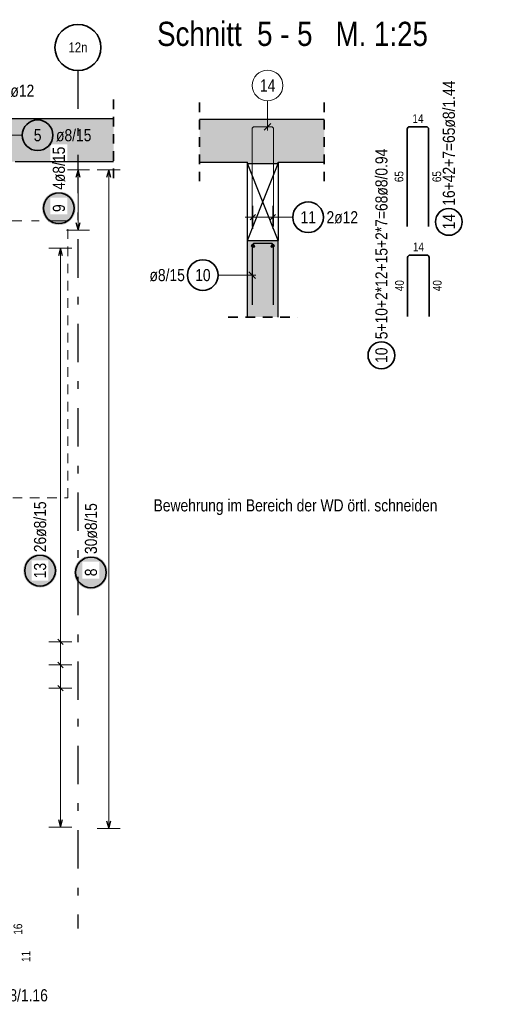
# Model space of a CAD drawing. Header units: millimetres. Extents: x -20 to 91, y -4 to 50.
# Tile 5 of 41: x 10 to 16, y 13 to 26. Entities that reach past the tile are written whole.
import ezdxf
from ezdxf.enums import TextEntityAlignment as Align

# ---------------------------------------------------------------- set-up
doc = ezdxf.new("R2010")
doc.units = ezdxf.units.MM
for name, pattern in [('DASHDOT', [1, 0.5, -0.25, 0, -0.25]), ('DASHDOTX2', [2, 1, -0.5, 0, -0.5]), ('HIDDEN', [0.375, 0.25, -0.125])]:
    doc.linetypes.add(name, pattern=pattern)
for name, color, linetype, lineweight in [('Achsen', 7, 'Continuous', 20), ('Bewehrung', 7, 'Continuous', 20), ('nplo Bewehrung', 7, 'Continuous', 20), ('Schraffuren', 7, 'Continuous', 20)]:
    doc.layers.add(name, color=color, linetype=linetype, lineweight=lineweight)
doc.styles.add('Arial Narrow', font='ARIALN.TTF')

msp = doc.modelspace()

# ---------------------------------------------------------------- hatches: boundary and pattern name
at = {"lineweight": 25, "true_color": 0xffffff}
for points in [[(10.446666, 23.84653), (10.446532, 23.854208), (10.44613, 23.861876), (10.445461, 23.869526), (10.444525, 23.877148), (10.443323, 23.884733), (10.441858, 23.892271), (10.440131, 23.899753), (10.438143, 23.90717), (10.435898, 23.914514), (10.433398, 23.921774), (10.430646, 23.928944), (10.427646, 23.936012), (10.4244, 23.942972), (10.420914, 23.949814), (10.417191, 23.95653), (10.413236, 23.963112), (10.409054, 23.969552), (10.404649, 23.975843), (10.400028, 23.981976), (10.395196, 23.987943), (10.390158, 23.993739), (10.38492, 23.999355), (10.379491, 24.004785), (10.373874, 24.010022), (10.368079, 24.01506), (10.362111, 24.019892), (10.355978, 24.024514), (10.349688, 24.028918), (10.343248, 24.033101), (10.336666, 24.037056), (10.329949, 24.040779), (10.323107, 24.044265), (10.316148, 24.04751), (10.309079, 24.05051), (10.30191, 24.053262), (10.294649, 24.055762), (10.287306, 24.058008), (10.279889, 24.059995), (10.272406, 24.061723), (10.264868, 24.063188), (10.257284, 24.064389), (10.249662, 24.065325), (10.242012, 24.065994), (10.234344, 24.066396), (10.226666, 24.06653), (10.218988, 24.066396), (10.211319, 24.065994), (10.203669, 24.065325), (10.196048, 24.064389), (10.188463, 24.063188), (10.180925, 24.061723), (10.173443, 24.059995), (10.166026, 24.058008), (10.158682, 24.055762), (10.151421, 24.053262), (10.144252, 24.05051), (10.137184, 24.04751), (10.130224, 24.044265), (10.123382, 24.040779), (10.116666, 24.037056), (10.110084, 24.033101), (10.103643, 24.028918), (10.097353, 24.024514), (10.09122, 24.019892), (10.085252, 24.01506), (10.079457, 24.010022), (10.073841, 24.004785), (10.068411, 23.999355), (10.063174, 23.993739), (10.058136, 23.987943), (10.053303, 23.981976), (10.048682, 23.975843), (10.044277, 23.969552), (10.040095, 23.963112), (10.03614, 23.95653), (10.032417, 23.949814), (10.028931, 23.942972), (10.025686, 23.936012), (10.022685, 23.928944), (10.019933, 23.921774), (10.017433, 23.914514), (10.015188, 23.90717), (10.013201, 23.899753), (10.011473, 23.892271), (10.010008, 23.884733), (10.008807, 23.877148), (10.007871, 23.869526), (10.007202, 23.861876), (10.0068, 23.854208), (10.006666, 23.84653), (10.0068, 23.838852), (10.007202, 23.831184), (10.007871, 23.823534), (10.008807, 23.815912), (10.010008, 23.808327), (10.011473, 23.800789), (10.013201, 23.793307), (10.015188, 23.78589), (10.017433, 23.778546), (10.019933, 23.771286), (10.022685, 23.764117), (10.025686, 23.757048), (10.028931, 23.750088), (10.032417, 23.743246), (10.03614, 23.73653), (10.040095, 23.729948), (10.044277, 23.723508), (10.048682, 23.717217), (10.053303, 23.711085), (10.058136, 23.705117), (10.063174, 23.699321), (10.068411, 23.693705), (10.073841, 23.688275), (10.079457, 23.683038), (10.085252, 23.678), (10.09122, 23.673168), (10.097353, 23.668546), (10.103643, 23.664142), (10.110084, 23.659959), (10.116666, 23.656004), (10.123382, 23.652282), (10.130224, 23.648795), (10.137184, 23.64555), (10.144252, 23.64255), (10.151421, 23.639798), (10.158682, 23.637298), (10.166026, 23.635052), (10.173443, 23.633065), (10.180925, 23.631338), (10.188463, 23.629872), (10.196048, 23.628671), (10.203669, 23.627735), (10.211319, 23.627066), (10.218988, 23.626664), (10.226666, 23.62653), (10.234344, 23.626664), (10.242012, 23.627066), (10.249662, 23.627735), (10.257284, 23.628671), (10.264868, 23.629872), (10.272406, 23.631338), (10.279889, 23.633065), (10.287306, 23.635052), (10.294649, 23.637298), (10.30191, 23.639798), (10.309079, 23.64255), (10.316148, 23.64555), (10.323107, 23.648795), (10.329949, 23.652282), (10.336666, 23.656004), (10.343248, 23.659959), (10.349688, 23.664142), (10.355978, 23.668546), (10.362111, 23.673168), (10.368079, 23.678), (10.373874, 23.683038), (10.379491, 23.688275), (10.38492, 23.693705), (10.390158, 23.699321), (10.395196, 23.705117), (10.400028, 23.711085), (10.404649, 23.717217), (10.409054, 23.723508), (10.413236, 23.729948), (10.417191, 23.73653), (10.420914, 23.743246), (10.4244, 23.750088), (10.427646, 23.757048), (10.430646, 23.764117), (10.433398, 23.771286), (10.435898, 23.778546), (10.438143, 23.78589), (10.440131, 23.793307), (10.441858, 23.800789), (10.443323, 23.808327), (10.444525, 23.815912), (10.445461, 23.823534), (10.44613, 23.831184)], [(10.865035, 19.100283), (10.864901, 19.107961), (10.864499, 19.115629), (10.863829, 19.123279), (10.862894, 19.130901), (10.861692, 19.138485), (10.860227, 19.146023), (10.8585, 19.153506), (10.856512, 19.160923), (10.854267, 19.168267), (10.851767, 19.175527), (10.849015, 19.182696), (10.846015, 19.189765), (10.842769, 19.196724), (10.839283, 19.203567), (10.83556, 19.210283), (10.831605, 19.216865), (10.827423, 19.223305), (10.823018, 19.229596), (10.818397, 19.235728), (10.813564, 19.241696), (10.808527, 19.247492), (10.803289, 19.253108), (10.797859, 19.258538), (10.792243, 19.263775), (10.786448, 19.268813), (10.78048, 19.273645), (10.774347, 19.278267), (10.768057, 19.282671), (10.761617, 19.286853), (10.755035, 19.290808), (10.748318, 19.294531), (10.741476, 19.298018), (10.734517, 19.301263), (10.727448, 19.304263), (10.720279, 19.307015), (10.713018, 19.309515), (10.705675, 19.31176), (10.698257, 19.313748), (10.690775, 19.315475), (10.683237, 19.316941), (10.675653, 19.318142), (10.668031, 19.319078), (10.660381, 19.319747), (10.652713, 19.320149), (10.645035, 19.320283), (10.637357, 19.320149), (10.629688, 19.319747), (10.622038, 19.319078), (10.614417, 19.318142), (10.606832, 19.316941), (10.599294, 19.315475), (10.591812, 19.313748), (10.584394, 19.31176), (10.577051, 19.309515), (10.56979, 19.307015), (10.562621, 19.304263), (10.555553, 19.301263), (10.548593, 19.298018), (10.541751, 19.294531), (10.535035, 19.290808), (10.528452, 19.286853), (10.522012, 19.282671), (10.515722, 19.278267), (10.509589, 19.273645), (10.503621, 19.268813), (10.497826, 19.263775), (10.49221, 19.258538), (10.48678, 19.253108), (10.481543, 19.247492), (10.476505, 19.241696), (10.471672, 19.235728), (10.467051, 19.229596), (10.462646, 19.223305), (10.458464, 19.216865), (10.454509, 19.210283), (10.450786, 19.203567), (10.4473, 19.196724), (10.444055, 19.189765), (10.441054, 19.182696), (10.438302, 19.175527), (10.435802, 19.168267), (10.433557, 19.160923), (10.43157, 19.153506), (10.429842, 19.146023), (10.428377, 19.138485), (10.427176, 19.130901), (10.42624, 19.123279), (10.425571, 19.115629), (10.425169, 19.107961), (10.425035, 19.100283), (10.425169, 19.092605), (10.425571, 19.084936), (10.42624, 19.077287), (10.427176, 19.069665), (10.428377, 19.06208), (10.429842, 19.054542), (10.43157, 19.04706), (10.433557, 19.039643), (10.435802, 19.032299), (10.438302, 19.025038), (10.441054, 19.017869), (10.444055, 19.010801), (10.4473, 19.003841), (10.450786, 18.996999), (10.454509, 18.990283), (10.458464, 18.983701), (10.462646, 18.97726), (10.467051, 18.97097), (10.471672, 18.964837), (10.476505, 18.95887), (10.481543, 18.953074), (10.48678, 18.947458), (10.49221, 18.942028), (10.497826, 18.936791), (10.503621, 18.931753), (10.509589, 18.92692), (10.515722, 18.922299), (10.522012, 18.917895), (10.528452, 18.913712), (10.535035, 18.909757), (10.541751, 18.906034), (10.548593, 18.902548), (10.555553, 18.899303), (10.562621, 18.896302), (10.56979, 18.89355), (10.577051, 18.89105), (10.584394, 18.888805), (10.591812, 18.886818), (10.599294, 18.88509), (10.606832, 18.883625), (10.614417, 18.882424), (10.622038, 18.881488), (10.629688, 18.880819), (10.637357, 18.880417), (10.645035, 18.880283), (10.652713, 18.880417), (10.660381, 18.880819), (10.668031, 18.881488), (10.675653, 18.882424), (10.683237, 18.883625), (10.690775, 18.88509), (10.698257, 18.886818), (10.705675, 18.888805), (10.713018, 18.89105), (10.720279, 18.89355), (10.727448, 18.896302), (10.734517, 18.899303), (10.741476, 18.902548), (10.748318, 18.906034), (10.755035, 18.909757), (10.761617, 18.913712), (10.768057, 18.917895), (10.774347, 18.922299), (10.78048, 18.92692), (10.786448, 18.931753), (10.792243, 18.936791), (10.797859, 18.942028), (10.803289, 18.947458), (10.808527, 18.953074), (10.813564, 18.95887), (10.818397, 18.964837), (10.823018, 18.97097), (10.827423, 18.97726), (10.831605, 18.983701), (10.83556, 18.990283), (10.839283, 18.996999), (10.842769, 19.003841), (10.846015, 19.010801), (10.849015, 19.017869), (10.851767, 19.025038), (10.854267, 19.032299), (10.856512, 19.039643), (10.8585, 19.04706), (10.860227, 19.054542), (10.861692, 19.06208), (10.862894, 19.069665), (10.863829, 19.077287), (10.864499, 19.084936)]]:
    msp.add_hatch(color=7, dxfattribs=at).paths.add_polyline_path(points)
at = {"layer": 'Bewehrung', "lineweight": 25, "true_color": 0xffffff}
msp.add_hatch(color=7, dxfattribs=at).paths.add_polyline_path([(10.201528, 19.12335), (10.201394, 19.131028), (10.200992, 19.138696), (10.200323, 19.146346), (10.199387, 19.153968), (10.198186, 19.161552), (10.196721, 19.16909), (10.194993, 19.176573), (10.193006, 19.18399), (10.190761, 19.191333), (10.188261, 19.198594), (10.185509, 19.205763), (10.182508, 19.212832), (10.179263, 19.219791), (10.175777, 19.226633), (10.172054, 19.23335), (10.168099, 19.239932), (10.163916, 19.246372), (10.159512, 19.252663), (10.154891, 19.258795), (10.150058, 19.264763), (10.14502, 19.270558), (10.139783, 19.276175), (10.134353, 19.281605), (10.128737, 19.286842), (10.122941, 19.29188), (10.116974, 19.296712), (10.110841, 19.301333), (10.104551, 19.305738), (10.09811, 19.30992), (10.091528, 19.313875), (10.084812, 19.317598), (10.07797, 19.321084), (10.07101, 19.32433), (10.063942, 19.32733), (10.056773, 19.330082), (10.049512, 19.332582), (10.042168, 19.334827), (10.034751, 19.336815), (10.027269, 19.338542), (10.019731, 19.340007), (10.012146, 19.341209), (10.004524, 19.342145), (9.996875, 19.342814), (9.989206, 19.343216), (9.981528, 19.34335), (9.97385, 19.343216), (9.966182, 19.342814), (9.958532, 19.342145), (9.95091, 19.341209), (9.943326, 19.340007), (9.935788, 19.338542), (9.928305, 19.336815), (9.920888, 19.334827), (9.913544, 19.332582), (9.906284, 19.330082), (9.899115, 19.32733), (9.892046, 19.32433), (9.885087, 19.321084), (9.878244, 19.317598), (9.871528, 19.313875), (9.864946, 19.30992), (9.858506, 19.305738), (9.852215, 19.301333), (9.846083, 19.296712), (9.840115, 19.29188), (9.834319, 19.286842), (9.828703, 19.281605), (9.823273, 19.276175), (9.818036, 19.270558), (9.812998, 19.264763), (9.808166, 19.258795), (9.803544, 19.252663), (9.79914, 19.246372), (9.794958, 19.239932), (9.791003, 19.23335), (9.78728, 19.226633), (9.783794, 19.219791), (9.780548, 19.212832), (9.777548, 19.205763), (9.774796, 19.198594), (9.772296, 19.191333), (9.770051, 19.18399), (9.768063, 19.176573), (9.766336, 19.16909), (9.76487, 19.161552), (9.763669, 19.153968), (9.762733, 19.146346), (9.762064, 19.138696), (9.761662, 19.131028), (9.761528, 19.12335), (9.761662, 19.115672), (9.762064, 19.108003), (9.762733, 19.100353), (9.763669, 19.092732), (9.76487, 19.085147), (9.766336, 19.077609), (9.768063, 19.070127), (9.770051, 19.06271), (9.772296, 19.055366), (9.774796, 19.048105), (9.777548, 19.040936), (9.780548, 19.033868), (9.783794, 19.026908), (9.78728, 19.020066), (9.791003, 19.01335), (9.794958, 19.006768), (9.79914, 19.000327), (9.803544, 18.994037), (9.808166, 18.987904), (9.812998, 18.981936), (9.818036, 18.976141), (9.823273, 18.970525), (9.828703, 18.965095), (9.834319, 18.959858), (9.840115, 18.95482), (9.846083, 18.949987), (9.852215, 18.945366), (9.858506, 18.940961), (9.864946, 18.936779), (9.871528, 18.932824), (9.878244, 18.929101), (9.885087, 18.925615), (9.892046, 18.92237), (9.899115, 18.919369), (9.906284, 18.916617), (9.913544, 18.914117), (9.920888, 18.911872), (9.928305, 18.909885), (9.935788, 18.908157), (9.943326, 18.906692), (9.95091, 18.905491), (9.958532, 18.904555), (9.966182, 18.903886), (9.97385, 18.903484), (9.981528, 18.90335), (9.989206, 18.903484), (9.996875, 18.903886), (10.004524, 18.904555), (10.012146, 18.905491), (10.019731, 18.906692), (10.027269, 18.908157), (10.034751, 18.909885), (10.042168, 18.911872), (10.049512, 18.914117), (10.056773, 18.916617), (10.063942, 18.919369), (10.07101, 18.92237), (10.07797, 18.925615), (10.084812, 18.929101), (10.091528, 18.932824), (10.09811, 18.936779), (10.104551, 18.940961), (10.110841, 18.945366), (10.116974, 18.949987), (10.122941, 18.95482), (10.128737, 18.959858), (10.134353, 18.965095), (10.139783, 18.970525), (10.14502, 18.976141), (10.150058, 18.981936), (10.154891, 18.987904), (10.159512, 18.994037), (10.163916, 19.000327), (10.168099, 19.006768), (10.172054, 19.01335), (10.175777, 19.020066), (10.179263, 19.026908), (10.182508, 19.033868), (10.185509, 19.040936), (10.188261, 19.048105), (10.190761, 19.055366), (10.193006, 19.06271), (10.194993, 19.070127), (10.196721, 19.077609), (10.198186, 19.085147), (10.199387, 19.092732), (10.200323, 19.100353), (10.200992, 19.108003)])
at = {"layer": 'Schraffuren', "lineweight": 13, "true_color": 0xd7ffd7}
for points in [[(2.649973, 24.453732), (10.940021, 24.453732), (10.940021, 25.013732), (2.649973, 25.013732)], [(13.6875, 24.447742), (13.6875, 25.007742), (12.061542, 25.007742), (12.061542, 24.447742)], [(13.086155, 24.42773), (13.086155, 24.44773), (12.686155, 24.44773), (12.686155, 24.42773)], [(12.686155, 22.427144), (13.086155, 22.427144), (13.086155, 23.42773), (12.686155, 23.42773)]]:
    msp.add_hatch(color=254, dxfattribs=at).paths.add_polyline_path(points)

# ---------------------------------------------------------------- linework, layer by layer
at = {"color": 2, "linetype": 'HIDDEN', "lineweight": 35, "ltscale": 0.5}
for p, q in [((10.940021, 25.263732), (10.940021, 24.203732)), ((12.061542, 24.197742), (12.061542, 25.257742)), ((13.6875, 24.197742), (13.6875, 25.257742)), ((12.436155, 22.427144), (13.336155, 22.427144))]:
    msp.add_line(p, q, dxfattribs=at)
at = {"color": 9, "linetype": 'Continuous', "lineweight": 0, "ltscale": 0.5}
for p, q in [((12.947372, 25.246203), (12.947372, 24.857742)), ((12.994155, 24.907742), (12.778155, 24.907742)), ((12.903178, 24.863548), (12.991566, 24.951936)), ((12.746155, 24.875742), (12.746155, 23.607742)), ((13.026155, 23.607742), (13.026155, 24.875742))]:
    msp.add_line(p, q, dxfattribs=at)
at = {"color": 2, "linetype": 'Continuous', "lineweight": 35, "ltscale": 0.5}
for p, q in [((15.015663, 24.907754), (14.799663, 24.907754)), ((14.767663, 24.875754), (14.767663, 23.607754)), ((15.047663, 23.607754), (15.047663, 24.875754)), ((15.021463, 23.236654), (14.805536, 23.236654)), ((14.773536, 23.204654), (14.773536, 22.436654)), ((15.05347, 22.436654), (15.053463, 23.204654))]:
    msp.add_line(p, q, dxfattribs=at)
at = {"color": 3, "linetype": 'Continuous', "lineweight": 25}
for p, q in [((12.686155, 23.42773), (12.686155, 24.447742)), ((13.086155, 24.44773), (13.086155, 23.42773))]:
    msp.add_line(p, q, dxfattribs=at)
at = {"color": 5, "linetype": 'Continuous', "lineweight": 18, "ltscale": 0.5}
for p, q in [((10.626666, 24.345717), (10.326666, 24.345717)), ((10.476666, 23.561718), (10.476666, 24.345717)), ((11.026666, 24.34572), (10.726666, 24.34572)), ((10.876666, 24.34572), (10.876666, 15.761726)), ((12.756155, 23.579045), (12.756155, 23.879045)), ((13.016155, 23.579045), (13.016155, 23.879045)), ((13.116155, 23.729045), (12.656155, 23.729045)), ((13.276175, 23.729045), (13.116155, 23.729045)), ((10.326666, 23.561718), (10.626666, 23.561718)), ((12.303241, 22.975108), (12.796228, 22.975108)), ((10.726666, 15.761726), (11.026666, 15.761726))]:
    msp.add_line(p, q, dxfattribs=at)
at = {"color": 3, "linetype": 'Continuous', "lineweight": 25, "ltscale": 0.5}
for p, q in [((10.476666, 24.345717), (10.449871, 24.245717)), ((10.503461, 24.245717), (10.476666, 24.345717)), ((10.876666, 24.34572), (10.849871, 24.24572)), ((10.903461, 24.24572), (10.876666, 24.34572)), ((12.720799, 23.693689), (12.79151, 23.7644)), ((12.980799, 23.693689), (13.05151, 23.7644)), ((10.449871, 23.661718), (10.476666, 23.561718)), ((10.476666, 23.561718), (10.503461, 23.661718)), ((12.746228, 23.35573), (12.746228, 22.58773)), ((12.994155, 23.38773), (12.778228, 23.38773)), ((13.026163, 22.58773), (13.026155, 23.355731)), ((12.790422, 22.930914), (12.702034, 23.019303)), ((10.849871, 15.861726), (10.876666, 15.761726)), ((10.876666, 15.761726), (10.903461, 15.861726))]:
    msp.add_line(p, q, dxfattribs=at)
at = {"color": 9, "linetype": 'DASHDOT', "lineweight": 0, "ltscale": 0.5}
msp.add_line((10.343237, 23.683926), (2.649973, 23.683926), dxfattribs=at)
at = {"color": 9, "linetype": 'HIDDEN', "lineweight": 0, "ltscale": 0.5}
for p, q in [((10.343237, 20.073644), (10.343237, 23.683926)), ((2.649973, 20.073644), (10.343237, 20.073644))]:
    msp.add_line(p, q, dxfattribs=at)
at = {"color": 9, "linetype": 'Continuous', "lineweight": 0, "ltscale": 0.5}
msp.add_circle((12.947372, 25.446203), 0.2, dxfattribs=at)
at = {"color": 2, "linetype": 'Continuous', "lineweight": 35, "ltscale": 0.5}
for centre, radius in [((10.226666, 23.84653), 0.2), ((13.476175, 23.729045), 0.2), ((15.31066, 23.668907), 0.175), ((12.103241, 22.975108), 0.2), ((14.432093, 21.929169), 0.175), ((10.645035, 19.100283), 0.2)]:
    msp.add_circle(centre, radius, dxfattribs=at)
at = {"color": 4, "linetype": 'Continuous', "lineweight": 50, "ltscale": 0.5}
for centre, radius in [((12.756155, 23.35773), 0.012), ((12.756155, 23.35773), 0.012), ((12.756155, 23.35773), 0.0108), ((12.756155, 23.35773), 0.0084), ((12.756155, 23.35773), 0.006), ((12.756155, 23.35773), 0.0036), ((12.756155, 23.35773), 0.0012), ((13.016155, 23.35773), 0.012), ((13.016155, 23.35773), 0.012), ((13.016155, 23.35773), 0.0108), ((13.016155, 23.35773), 0.0084), ((13.016155, 23.35773), 0.006), ((13.016155, 23.35773), 0.0036), ((13.016155, 23.35773), 0.0012)]:
    msp.add_circle(centre, radius, dxfattribs=at)
at = {"color": 9, "linetype": 'Continuous', "lineweight": 0, "ltscale": 0.5}
for centre, start, end in [((12.778155, 24.875742), 90, 180), ((12.994155, 24.875742), 0, 90)]:
    msp.add_arc(centre, 0.032, start, end, dxfattribs=at)
at = {"color": 2, "linetype": 'Continuous', "lineweight": 35, "ltscale": 0.5}
for centre, start, end in [((14.799663, 24.875754), 90, 180), ((15.015663, 24.875754), 0, 90), ((14.805536, 23.204654), 90, 180), ((15.021463, 23.204654), 0.0005559, 90)]:
    msp.add_arc(centre, 0.032, start, end, dxfattribs=at)
at = {"color": 3, "linetype": 'Continuous', "lineweight": 25, "ltscale": 0.5}
for centre, start, end in [((12.778228, 23.35573), 90, 180), ((12.994155, 23.35573), 0.0005559, 90)]:
    msp.add_arc(centre, 0.032, start, end, dxfattribs=at)
at = {"layer": 'Achsen', "color": 3, "linetype": 'DASHDOTX2', "lineweight": 25, "ltscale": 0.5}
msp.add_line((10.476219, 25.641426), (10.476219, 14.458806), dxfattribs=at)
at = {"layer": 'Achsen', "color": 3, "linetype": 'Continuous', "lineweight": 25}
for p, q in [((13.086155, 23.42773), (12.686155, 24.42773)), ((12.886155, 23.92773), (13.086155, 24.42773)), ((12.686155, 23.42773), (12.886155, 23.92773))]:
    msp.add_line(p, q, dxfattribs=at)
at = {"layer": 'Achsen', "color": 2, "linetype": 'Continuous', "lineweight": 35}
msp.add_circle((10.476219, 25.941426), 0.3, dxfattribs=at)
at = {"layer": 'Bewehrung', "color": 5, "linetype": 'Continuous', "lineweight": 18, "ltscale": 0.5}
for p, q in [((9.749739, 24.798182), (9.551422, 24.798182)), ((10.397472, 23.325713), (10.097472, 23.325713)), ((10.247472, 15.78172), (10.247472, 23.325713)), ((10.097472, 18.195798), (10.397472, 18.195798)), ((10.097472, 17.894038), (10.397472, 17.894038)), ((10.097472, 17.592278), (10.397472, 17.592278)), ((10.097472, 15.78172), (10.397472, 15.78172))]:
    msp.add_line(p, q, dxfattribs=at)
at = {"layer": 'Bewehrung', "color": 3, "linetype": 'Continuous', "lineweight": 25, "ltscale": 0.5}
for p, q in [((10.247472, 23.325713), (10.220677, 23.225713)), ((10.274267, 23.225713), (10.247472, 23.325713)), ((10.212117, 18.231153), (10.282827, 18.160442)), ((10.212117, 17.929393), (10.282827, 17.858683)), ((10.212117, 17.627634), (10.282827, 17.556923)), ((10.220677, 15.88172), (10.247472, 15.78172)), ((10.247472, 15.78172), (10.274267, 15.88172))]:
    msp.add_line(p, q, dxfattribs=at)
at = {"layer": 'Bewehrung', "color": 2, "linetype": 'Continuous', "lineweight": 35, "ltscale": 0.5}
msp.add_circle((9.981528, 19.12335), 0.2, dxfattribs=at)
at = {"layer": 'nplo Bewehrung', "color": 9, "linetype": 'Continuous', "lineweight": 0, "ltscale": 0.5}
for centre in [(12.768155, 23.34573), (12.768155, 23.34573), (13.004154, 23.34573), (13.004154, 23.34573)]:
    msp.add_circle(centre, 0.012, dxfattribs=at)
at = {"layer": 'Schraffuren', "color": 3, "linetype": 'Continuous', "lineweight": 25}
for p, q in [((2.649973, 25.013732), (10.940021, 25.013732)), ((12.061542, 25.007742), (13.6875, 25.007742)), ((12.061542, 24.447742), (12.686155, 24.447742)), ((12.686155, 24.42773), (12.686155, 24.44773)), ((12.686155, 24.42773), (13.086155, 24.42773)), ((13.086155, 24.447742), (13.6875, 24.447742)), ((13.086155, 24.42773), (13.086155, 24.44773)), ((12.686155, 23.42773), (13.086155, 23.42773)), ((12.686155, 22.427144), (12.686155, 23.42773)), ((13.086155, 22.427144), (13.086155, 23.42773))]:
    msp.add_line(p, q, dxfattribs=at)

# ---------------------------------------------------------------- texts
at = {"color": 1, "lineweight": 70, "style": 'Arial Narrow'}
msp.add_text('Schnitt  5 - 5   M. 1:25', height=0.315, dxfattribs=at).set_placement((11.507653, 25.961467))
at = {"color": 2, "lineweight": 35, "style": 'Arial Narrow'}
msp.add_text('Bewehrung im Bereich der WD örtl. schneiden', height=0.1575, dxfattribs=at).set_placement((11.461981, 19.895495))
at = {"color": 2, "lineweight": 35, "char_height": 0.1575, "attachment_point": 1, "rotation": 90, "line_spacing_factor": 0.9, "style": 'Arial Narrow'}
for s, insert in [('16+42+7=65ø8/1.44', (15.23191, 23.878907)), ('5+10+2*12+15+2*7=68ø8/0.94', (14.353343, 22.139169)), ('14', (15.23191, 23.569682)), ('10', (14.353343, 21.829944))]:
    msp.add_mtext(s, dxfattribs=dict(at, insert=insert))
at = {"color": 9, "lineweight": 0, "insert": (12.848147, 25.524953), "char_height": 0.1575, "attachment_point": 1, "line_spacing_factor": 0.9, "style": 'Arial Narrow'}
msp.add_mtext('14', dxfattribs=at)
at = {"color": 3, "lineweight": 25, "char_height": 0.1125, "attachment_point": 1, "line_spacing_factor": 0.9, "style": 'Arial Narrow'}
for insert in [(14.836788, 25.070254), (14.842624, 23.399154)]:
    msp.add_mtext('14', dxfattribs=dict(at, insert=insert))
for s, insert, rotation in [('65', (14.605163, 24.186879), 90), ('65', (15.097663, 24.186879), 90), ('40', (14.611036, 22.765779), 90), ('40', (15.103467, 22.765779), 90.0005559), ('16', (9.636341, 14.380065), 90), ('11', (9.741219, 14.02422), 90)]:
    msp.add_mtext(s, dxfattribs=dict(at, insert=insert, rotation=rotation))
at = {"color": 2, "lineweight": 35, "char_height": 0.1575, "attachment_point": 1, "line_spacing_factor": 0.9, "style": 'Arial Narrow'}
for s, insert in [('11', (13.37695, 23.807795)), ('2ø12', (13.716175, 23.807795)), ('ø8/15', (11.408066, 23.053858)), ('10', (12.004016, 23.053858)), ('4ø8/1.16', (9.370955, 13.667996))]:
    msp.add_mtext(s, dxfattribs=dict(at, insert=insert))
at = {"layer": 'Achsen', "color": 3, "lineweight": 25, "style": 'Arial Narrow'}
msp.add_text('12n', height=0.13, dxfattribs=at).set_placement((10.476219, 25.941426), align=Align.MIDDLE_CENTER)
at = {"layer": 'Bewehrung', "color": 2, "lineweight": 35, "char_height": 0.1575, "attachment_point": 1, "line_spacing_factor": 0.9, "style": 'Arial Narrow'}
for s, insert in [('ø12', (9.594727, 25.456412)), ('5', (9.900126, 24.876932))]:
    msp.add_mtext(s, dxfattribs=dict(at, insert=insert))

# ---------------------------------------------------------------- next in the draw order: texts
at = {"color": 2, "lineweight": 35, "char_height": 0.1575, "attachment_point": 1, "rotation": 90, "line_spacing_factor": 0.9, "style": 'Arial Narrow', "bg_fill": 3, "box_fill_scale": 1.2, "bg_fill_color": 256, "bg_fill_true_color": 13158600, "bg_fill_transparency": 0}
for s, insert in [('4ø8/15', (10.147916, 24.08653)), ('9', (10.147916, 23.796918)), ('30ø8/15', (10.566285, 19.340283)), ('8', (10.566285, 19.05067))]:
    msp.add_mtext(s, dxfattribs=dict(at, insert=insert))
at = {"layer": 'Bewehrung', "color": 2, "lineweight": 35, "char_height": 0.1575, "attachment_point": 1, "rotation": 90, "line_spacing_factor": 0.9, "style": 'Arial Narrow', "bg_fill": 3, "box_fill_scale": 1.2, "bg_fill_color": 256, "bg_fill_true_color": 13158600, "bg_fill_transparency": 0}
for s, insert in [('26ø8/15', (9.902778, 19.36335)), ('13', (9.902778, 19.024125))]:
    msp.add_mtext(s, dxfattribs=dict(at, insert=insert))

# ---------------------------------------------------------------- next in the draw order: linework, layer by layer
at = {"layer": 'Bewehrung', "color": 2, "linetype": 'Continuous', "lineweight": 35, "ltscale": 0.5}
msp.add_circle((9.949739, 24.798182), 0.2, dxfattribs=at)
at = {"layer": 'Schraffuren', "color": 3, "linetype": 'Continuous', "lineweight": 25}
msp.add_line((9.656219, 24.453732), (10.940021, 24.453732), dxfattribs=at)

# ---------------------------------------------------------------- next in the draw order: texts
at = {"layer": 'Bewehrung', "color": 2, "lineweight": 35, "insert": (10.189739, 24.876932), "char_height": 0.1575, "attachment_point": 1, "line_spacing_factor": 0.9, "style": 'Arial Narrow'}
msp.add_mtext('ø8/15', dxfattribs=at)

doc.saveas('drawing.dxf')
